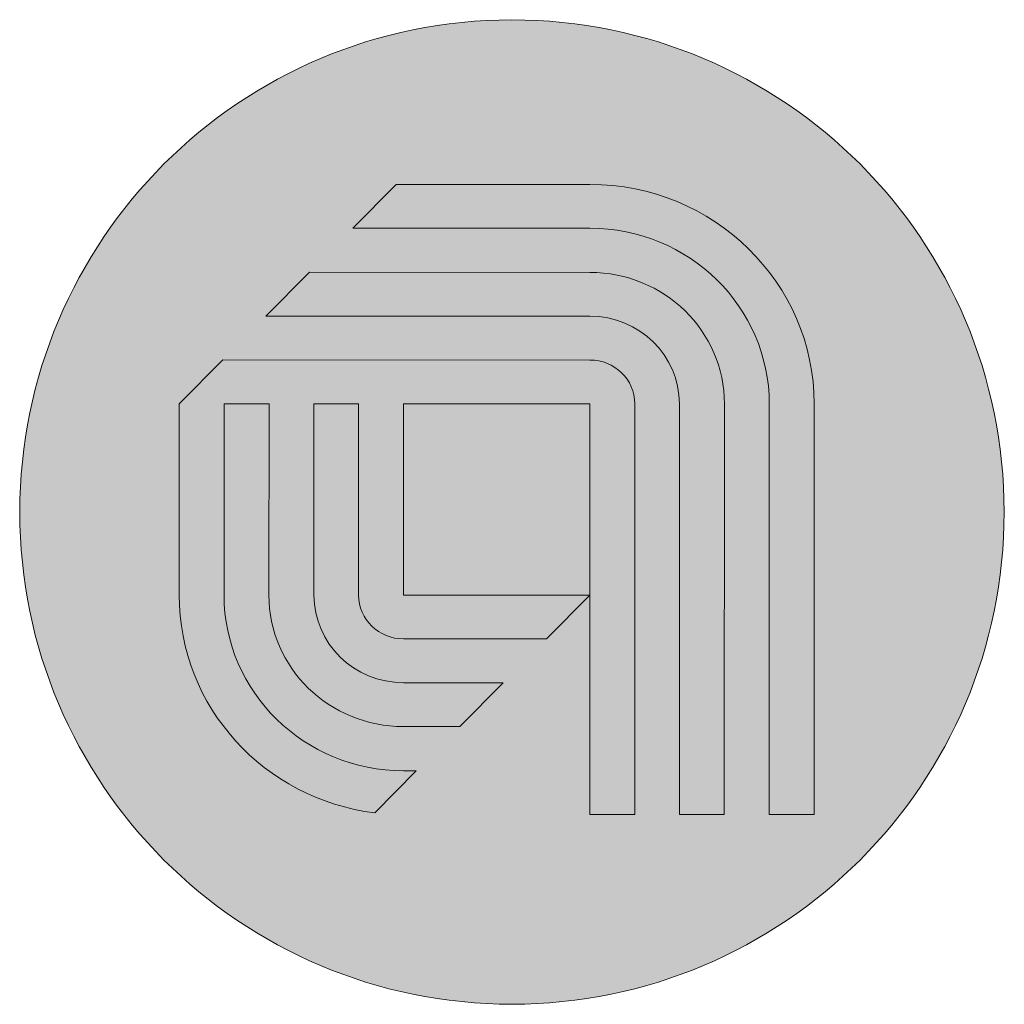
# Model space of a CAD drawing. Header units: millimetres. Extents: x -13 to 56.9, y -532.8 to -462.9.
import ezdxf

# ---------------------------------------------------------------- set-up
doc = ezdxf.new("R2010")
doc.units = ezdxf.units.MM
doc.header["$MEASUREMENT"] = 0
doc.layers.add('Layer 2', color=7, linetype='Continuous', lineweight=0)

msp = doc.modelspace()

# ---------------------------------------------------------------- hatches: boundary and pattern name
at = {"layer": 'Layer 2', "true_color": 0x000000, "transparency": 33554687}
h = msp.add_hatch(color=18, dxfattribs=at)
h.dxf.hatch_style = 2
edge = h.paths.add_edge_path()
edge.add_arc((21.916, -497.865), 34.925, 0, 360)

# ---------------------------------------------------------------- linework, layer by layer
at = {"layer": 'Layer 2'}
msp.add_circle((21.916, -497.865), 34.925, dxfattribs=at)
for points, knots in [([(43.366, -519.334), (43.366, -519.334), (43.363, -490.189), (43.363, -490.189), (43.363, -481.605), (36.235, -474.616), (27.443, -474.616), (27.443, -474.616), (13.695, -474.614), (13.695, -474.614), (13.695, -474.614), (10.617, -477.726), (10.617, -477.726), (10.617, -477.726), (27.444, -477.73), (27.444, -477.73), (34.476, -477.73), (40.175, -483.32), (40.175, -490.189), (40.175, -490.189), (40.175, -519.334), (40.175, -519.334), (40.175, -519.334), (43.366, -519.334), (43.366, -519.334)], [0, 0, 0, 0, 1, 1, 1, 2, 2, 2, 3, 3, 3, 4, 4, 4, 5, 5, 5, 6, 6, 6, 7, 7, 7, 8, 8, 8, 8]), ([(27.444, -480.861), (27.444, -480.861), (7.538, -480.844), (7.538, -480.844), (7.538, -480.844), (4.459, -483.956), (4.459, -483.956), (4.459, -483.956), (27.444, -483.968), (27.444, -483.968), (30.958, -483.968), (33.797, -486.755), (33.797, -490.189), (33.797, -490.189), (33.797, -519.334), (33.797, -519.334), (33.797, -519.334), (36.984, -519.334), (36.984, -519.334), (36.984, -519.334), (36.994, -490.189), (36.994, -490.189), (36.994, -485.037), (32.717, -480.861), (27.444, -480.861)], [0, 0, 0, 0, 1, 1, 1, 2, 2, 2, 3, 3, 3, 4, 4, 4, 5, 5, 5, 6, 6, 6, 7, 7, 7, 8, 8, 8, 8]), ([(27.444, -487.079), (27.444, -487.079), (1.385, -487.073), (1.385, -487.073), (1.385, -487.073), (-1.703, -490.183), (-1.703, -490.183), (-1.703, -490.183), (-1.662, -490.183), (-1.662, -490.183), (-1.662, -490.183), (-1.703, -490.189), (-1.703, -490.189), (-1.703, -490.189), (-1.702, -503.766), (-1.702, -503.766), (-1.702, -511.685), (4.332, -518.241), (12.177, -519.216), (12.177, -519.216), (15.118, -516.229), (15.118, -516.229), (15.118, -516.229), (14.218, -516.224), (14.218, -516.224), (7.184, -516.224), (1.482, -510.632), (1.482, -503.766), (1.482, -503.766), (1.482, -490.184), (1.482, -490.184), (1.482, -490.184), (4.674, -490.184), (4.674, -490.184), (4.674, -490.184), (4.666, -503.766), (4.666, -503.766), (4.666, -508.914), (8.942, -513.091), (14.218, -513.091), (14.218, -513.091), (18.217, -513.091), (18.217, -513.091), (18.217, -513.091), (21.291, -509.982), (21.291, -509.982), (21.291, -509.982), (14.218, -509.982), (14.218, -509.982), (10.702, -509.982), (7.865, -507.197), (7.865, -503.766), (7.865, -503.766), (7.865, -490.184), (7.865, -490.184), (7.865, -490.184), (11.023, -490.184), (11.023, -490.184), (11.023, -490.184), (11.026, -503.766), (11.026, -503.766), (11.036, -505.483), (12.458, -506.869), (14.217, -506.869), (14.217, -506.869), (24.363, -506.869), (24.363, -506.869), (24.363, -506.869), (27.433, -503.769), (27.433, -503.769), (27.433, -503.769), (14.217, -503.766), (14.217, -503.766), (14.217, -503.766), (14.217, -490.186), (14.217, -490.186), (14.217, -490.186), (27.443, -490.189), (27.443, -490.189), (27.443, -490.189), (27.443, -519.334), (27.443, -519.334), (27.443, -519.334), (30.636, -519.334), (30.636, -519.334), (30.636, -519.334), (30.635, -490.189), (30.635, -490.189), (30.625, -488.47), (29.203, -487.079), (27.444, -487.079)], [0, 0, 0, 0, 1, 1, 1, 2, 2, 2, 3, 3, 3, 4, 4, 4, 5, 5, 5, 6, 6, 6, 7, 7, 7, 8, 8, 8, 9, 9, 9, 10, 10, 10, 11, 11, 11, 12, 12, 12, 13, 13, 13, 14, 14, 14, 15, 15, 15, 16, 16, 16, 17, 17, 17, 18, 18, 18, 19, 19, 19, 20, 20, 20, 21, 21, 21, 22, 22, 22, 23, 23, 23, 24, 24, 24, 25, 25, 25, 26, 26, 26, 27, 27, 27, 28, 28, 28, 29, 29, 29, 30, 30, 30, 30])]:
    msp.add_open_spline(points, degree=3, knots=knots, dxfattribs=at)

doc.saveas('drawing.dxf')
